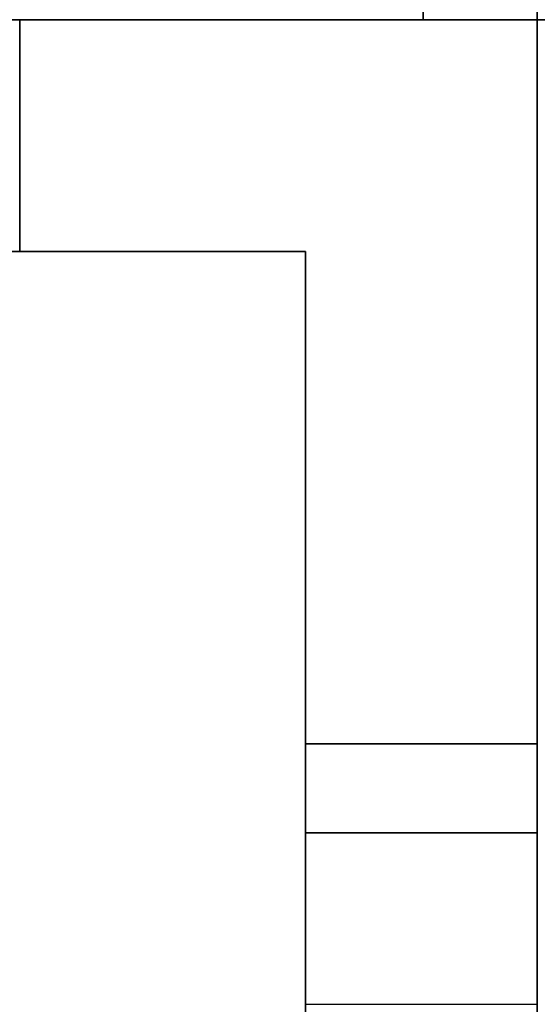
# Model space of a CAD drawing. Header units: millimetres. Extents: x -35 to 33166, y -35 to 31591.
# Tile 28 of 100: x 853 to 1080, y 1323 to 1755. Entities that reach past the tile are written whole.
import ezdxf

# ---------------------------------------------------------------- set-up
doc = ezdxf.new("R2010")
doc.units = ezdxf.units.MM
doc.header["$LTSCALE"] = 25.4
doc.layers.get('0').update_dxf_attribs({"true_color": 0xffffff})
for name, color, linetype, true_color in [('end caps & lintels', 7, 'Continuous', 0xffa500), ('ICF - L1', 7, 'Continuous', 0xb4b464), ('ICF - L2', 7, 'Continuous', 0x64ff64)]:
    doc.layers.add(name, color=color, linetype=linetype, true_color=true_color)

# ---------------------------------------------------------------- blocks, each defined once
blk = doc.blocks.new('Group8182')
for p, q in [((-887.3, -254, 0), (-254, -254, 0)), ((-887.3, -254, 457.2), (-254, -254, 457.2)), ((-254, -254, 0), (-254, -571.55, 0)), ((-254, -254, 457.2), (-254, -254, 0)), ((-254, -254, 457.2), (-254, -571.55, 457.2)), ((-887.3, -355.6, 0), (-355.6, -355.6, 0)), ((-887.3, -355.6, 457.2), (-355.6, -355.6, 457.2)), ((-355.6, -355.6, 0), (-355.6, -571.55, 0)), ((-355.6, -355.6, 457.2), (-355.6, -571.55, 457.2)), ((-355.6, -355.6, 457.2), (-355.6, -355.6, 0)), ((-355.6, -571.55, 0), (-254, -571.55, 0)), ((-254, -571.55, 457.2), (-355.6, -571.55, 457.2)), ((-355.6, -571.55, 457.2), (-355.6, -571.55, 0)), ((-254, -571.55, 0), (-254, -571.55, 457.2))]:
    blk.add_line(p, q)
blk = doc.blocks.new('6XR35_90_C_FC_344suk_MSG')
blk.add_blockref('Group8182', (0, 0))
blk = doc.blocks.new('Group8180')
for p, q in [((-571.55, -101.6, 457.2), (-571.55, 0, 457.2)), ((-571.55, 0, 457.2), (-571.55, 0, 0)), ((-571.55, 0, 0), (-571.55, -101.6, 0)), ((-571.55, 0, 457.2), (0, 0, 457.2)), ((-571.55, 0, 0), (0, 0, 0)), ((-571.55, -101.6, 0), (-571.55, -101.6, 457.2)), ((-571.55, -101.6, 0), (-227.79, -101.6, 0)), ((-571.55, -101.6, 457.2), (-227.79, -101.6, 457.2))]:
    blk.add_line(p, q)
blk = doc.blocks.new('6XR35_90_C_MSG#74')
blk.add_blockref('Group8180', (0, 0))
blk = doc.blocks.new('Group7855')
for p, q in [((0, 0, 457.2), (0, -571.55, 457.2)), ((0, 0, 0), (0, -571.55, 0)), ((-101.6, -571.55, 457.2), (-101.6, -227.96, 457.2)), ((-101.6, -227.96, 0), (-101.6, -571.55, 0)), ((-101.6, -571.55, 0), (0, -571.55, 0)), ((0, -571.55, 457.2), (-101.6, -571.55, 457.2)), ((-101.6, -571.55, 457.2), (-101.6, -571.55, 0)), ((0, -571.55, 0), (0, -571.55, 457.2))]:
    blk.add_line(p, q)
blk = doc.blocks.new('6XR35_90_C_MSG#35')
blk.add_blockref('Group7855', (0, 0))
blk = doc.blocks.new('Group7857')
for p, q in [((-571.55, -355.6, 457.2), (-571.55, -254, 457.2)), ((-571.55, -254, 457.2), (-571.55, -254, 0)), ((-571.55, -254, 0), (-571.55, -355.6, 0)), ((-571.55, -254, 0), (-254, -254, 0)), ((-571.55, -254, 457.2), (-254, -254, 457.2)), ((-254, -480.9, 0), (-254, -254, 0)), ((-254, -254, 457.2), (-254, -254, 0)), ((-254, -254, 457.2), (-254, -480.9, 457.2)), ((-571.55, -355.6, 0), (-571.55, -355.6, 457.2)), ((-355.6, -355.6, 0), (-571.55, -355.6, 0)), ((-571.55, -355.6, 457.2), (-355.6, -355.6, 457.2)), ((-355.6, -355.6, 0), (-355.6, -480.9, 0)), ((-355.6, -480.9, 457.2), (-355.6, -355.6, 457.2)), ((-355.6, -355.6, 457.2), (-355.6, -355.6, 0)), ((-355.6, -480.9, 457.2), (-355.6, -480.9, 0)), ((-254, -480.9, 0), (-355.6, -480.9, 0)), ((-254, -480.9, 457.2), (-355.6, -480.9, 457.2)), ((-254, -480.9, 457.2), (-254, -480.9, 0))]:
    blk.add_line(p, q)
blk = doc.blocks.new('6XR35_90_C_FC_182tsr_MSG')
blk.add_blockref('Group7857', (0, 0))
blk = doc.blocks.new('Group8512')
for p, q in [((-571.55, -355.6, 457.2), (-571.55, -254, 457.2)), ((-571.55, -254, 457.2), (-571.55, -254, 0)), ((-571.55, -254, 0), (-571.55, -355.6, 0)), ((-571.55, -254, 0), (-254, -254, 0)), ((-571.55, -254, 457.2), (-254, -254, 457.2)), ((-254, -480.9, 0), (-254, -254, 0)), ((-254, -254, 457.2), (-254, -254, 0)), ((-254, -254, 457.2), (-254, -480.9, 457.2)), ((-571.55, -355.6, 0), (-571.55, -355.6, 457.2)), ((-571.55, -355.6, 0), (-355.6, -355.6, 0)), ((-571.55, -355.6, 457.2), (-355.6, -355.6, 457.2)), ((-355.6, -355.6, 0), (-355.6, -480.9, 0)), ((-355.6, -480.9, 457.2), (-355.6, -355.6, 457.2)), ((-355.6, -355.6, 457.2), (-355.6, -355.6, 0)), ((-355.6, -480.9, 457.2), (-355.6, -480.9, 0)), ((-254, -480.9, 0), (-355.6, -480.9, 0)), ((-254, -480.9, 457.2), (-355.6, -480.9, 457.2)), ((-254, -480.9, 457.2), (-254, -480.9, 0))]:
    blk.add_line(p, q)
blk = doc.blocks.new('6XR35_90_C_FC_cg99q3_MSG')
blk.add_blockref('Group8512', (0, 0))
blk = doc.blocks.new('Group8682')
for p, q in [((-571.55, -101.6, 457.2), (-571.55, 0, 457.2)), ((-571.55, 0, 457.2), (-571.55, 0, 0)), ((-571.55, 0, 0), (-571.55, -101.6, 0)), ((-571.55, 0, 457.2), (0, 0, 457.2)), ((-571.55, 0, 0), (0, 0, 0)), ((-571.55, -101.6, 0), (-571.55, -101.6, 457.2)), ((-571.55, -101.6, 0), (-227.79, -101.6, 0)), ((-571.55, -101.6, 457.2), (-227.79, -101.6, 457.2))]:
    blk.add_line(p, q)
blk = doc.blocks.new('6XR35_90_C_MSG#139')
blk.add_blockref('Group8682', (0, 0))
blk = doc.blocks.new('Group8684')
for p, q in [((-887.3, -254, 0), (-254, -254, 0)), ((-887.3, -254, 457.2), (-254, -254, 457.2)), ((-254, -254, 0), (-254, -571.55, 0)), ((-254, -254, 457.2), (-254, -254, 0)), ((-254, -254, 457.2), (-254, -571.55, 457.2)), ((-887.3, -355.6, 0), (-355.6, -355.6, 0)), ((-887.3, -355.6, 457.2), (-355.6, -355.6, 457.2)), ((-355.6, -355.6, 0), (-355.6, -571.55, 0)), ((-355.6, -355.6, 457.2), (-355.6, -571.55, 457.2)), ((-355.6, -355.6, 457.2), (-355.6, -355.6, 0)), ((-355.6, -571.55, 0), (-254, -571.55, 0)), ((-254, -571.55, 457.2), (-355.6, -571.55, 457.2)), ((-355.6, -571.55, 457.2), (-355.6, -571.55, 0)), ((-254, -571.55, 0), (-254, -571.55, 457.2))]:
    blk.add_line(p, q)
blk = doc.blocks.new('6XR35_90_C_FC_cfhkf9_MSG')
blk.add_blockref('Group8684', (0, 0))
blk = doc.blocks.new('Group#1521')
for p, q in [((0, 0, 0), (0, -571.55, 0)), ((0, 0, 457.2), (0, -571.55, 457.2)), ((-101.6, -227.96, 0), (-101.6, -571.55, 0)), ((-101.6, -571.55, 457.2), (-101.6, -227.96, 457.2)), ((-101.6, -571.55, 0), (0, -571.55, 0)), ((0, -571.55, 457.2), (-101.6, -571.55, 457.2)), ((-101.6, -571.55, 457.2), (-101.6, -571.55, 0)), ((0, -571.55, 0), (0, -571.55, 457.2))]:
    blk.add_line(p, q)
blk = doc.blocks.new('6XR35_90_C_MSG#175')
blk.add_blockref('Group#1521', (0, 0))
blk = doc.blocks.new('Group#1522')
for p, q in [((-571.55, -355.6, 457.2), (-571.55, -254, 457.2)), ((-571.55, -254, 457.2), (-571.55, -254, 0)), ((-571.55, -254, 0), (-571.55, -355.6, 0)), ((-571.55, -254, 0), (-254, -254, 0)), ((-571.55, -254, 457.2), (-254, -254, 457.2)), ((-254, -480.9, 0), (-254, -254, 0)), ((-254, -254, 457.2), (-254, -254, 0)), ((-254, -254, 457.2), (-254, -480.9, 457.2)), ((-571.55, -355.6, 0), (-571.55, -355.6, 457.2)), ((-571.55, -355.6, 0), (-355.6, -355.6, 0)), ((-571.55, -355.6, 457.2), (-355.6, -355.6, 457.2)), ((-355.6, -480.9, 0), (-355.6, -355.6, 0)), ((-355.6, -355.6, 0), (-355.6, -355.6, 457.2)), ((-355.6, -355.6, 457.2), (-355.6, -480.9, 457.2)), ((-254, -480.9, 0), (-355.6, -480.9, 0)), ((-254, -480.9, 457.2), (-355.6, -480.9, 457.2)), ((-355.6, -480.9, 457.2), (-355.6, -480.9, 0)), ((-254, -480.9, 457.2), (-254, -480.9, 0))]:
    blk.add_line(p, q)
blk = doc.blocks.new('6XR35_90_C_FC_h2mbp3_MSG')
blk.add_blockref('Group#1522', (0, 0))
blk = doc.blocks.new('Group9320')
for p, q in [((-571.55, -101.6, 457.2), (-571.55, 0, 457.2)), ((-571.55, 0, 457.2), (-571.55, 0, 0)), ((-571.55, 0, 0), (-571.55, -101.6, 0)), ((-571.55, 0, 457.2), (0, 0, 457.2)), ((-571.55, 0, 0), (0, 0, 0)), ((-571.55, -101.6, 0), (-571.55, -101.6, 457.2)), ((-571.55, -101.6, 0), (-227.79, -101.6, 0)), ((-571.55, -101.6, 457.2), (-227.79, -101.6, 457.2))]:
    blk.add_line(p, q)
blk = doc.blocks.new('6XR35_90_C_MSG#212')
blk.add_blockref('Group9320', (0, 0))
blk = doc.blocks.new('Group9322')
for p, q in [((-887.3, -254, 0), (-254, -254, 0)), ((-887.3, -254, 457.2), (-254, -254, 457.2)), ((-254, -254, 0), (-254, -571.55, 0)), ((-254, -254, 457.2), (-254, -254, 0)), ((-254, -254, 457.2), (-254, -571.55, 457.2)), ((-887.3, -355.6, 0), (-355.6, -355.6, 0)), ((-887.3, -355.6, 457.2), (-355.6, -355.6, 457.2)), ((-355.6, -355.6, 0), (-355.6, -571.55, 0)), ((-355.6, -355.6, 457.2), (-355.6, -571.55, 457.2)), ((-355.6, -355.6, 457.2), (-355.6, -355.6, 0)), ((-355.6, -571.55, 0), (-254, -571.55, 0)), ((-254, -571.55, 457.2), (-355.6, -571.55, 457.2)), ((-355.6, -571.55, 457.2), (-355.6, -571.55, 0)), ((-254, -571.55, 0), (-254, -571.55, 457.2))]:
    blk.add_line(p, q)
blk = doc.blocks.new('6XR35_90_C_FC_fq9qh7_MSG')
blk.add_blockref('Group9322', (0, 0))
blk = doc.blocks.new('Group#3585')
for p, q in [((-571.55, -355.6, 457.2), (-571.55, -254, 457.2)), ((-571.55, -254, 457.2), (-571.55, -254, 0)), ((-571.55, -254, 0), (-571.55, -355.6, 0)), ((-571.55, -254, 0), (-254, -254, 0)), ((-571.55, -254, 457.2), (-254, -254, 457.2)), ((-254, -480.9, 0), (-254, -254, 0)), ((-254, -254, 457.2), (-254, -254, 0)), ((-254, -254, 457.2), (-254, -480.9, 457.2)), ((-571.55, -355.6, 0), (-571.55, -355.6, 457.2)), ((-355.6, -355.6, 0), (-571.55, -355.6, 0)), ((-571.55, -355.6, 457.2), (-355.6, -355.6, 457.2)), ((-355.6, -355.6, 0), (-355.6, -480.9, 0)), ((-355.6, -480.9, 457.2), (-355.6, -355.6, 457.2)), ((-355.6, -355.6, 457.2), (-355.6, -355.6, 0)), ((-355.6, -480.9, 457.2), (-355.6, -480.9, 0)), ((-254, -480.9, 0), (-355.6, -480.9, 0)), ((-254, -480.9, 457.2), (-355.6, -480.9, 457.2)), ((-254, -480.9, 457.2), (-254, -480.9, 0))]:
    blk.add_line(p, q)
blk = doc.blocks.new('6XR35_90_C_FC_fh8jlg_MSG')
blk.add_blockref('Group#3585', (0, 0))
blk = doc.blocks.new('Group#3584')
for p, q in [((0, 0, 0), (0, -571.55, 0)), ((0, 0, 457.2), (0, -571.55, 457.2)), ((-101.6, -571.55, 457.2), (-101.6, -227.96, 457.2)), ((-101.6, -227.96, 0), (-101.6, -571.55, 0)), ((-101.6, -571.55, 0), (0, -571.55, 0)), ((0, -571.55, 457.2), (-101.6, -571.55, 457.2)), ((-101.6, -571.55, 457.2), (-101.6, -571.55, 0)), ((0, -571.55, 0), (0, -571.55, 457.2))]:
    blk.add_line(p, q)
blk = doc.blocks.new('6XR35_90_C_MSG#245')
blk.add_blockref('Group#3584', (0, 0))
blk = doc.blocks.new('Group#4047')
for p, q in [((-887.3, -254, 0), (-254, -254, 0)), ((-254, -254, 457.2), (-887.3, -254, 457.2)), ((-254, -254, 0), (-254, -571.55, 0)), ((-254, -254, 457.2), (-254, -254, 0)), ((-254, -254, 457.2), (-254, -571.55, 457.2)), ((-887.3, -355.6, 0), (-355.6, -355.6, 0)), ((-887.3, -355.6, 457.2), (-355.6, -355.6, 457.2)), ((-355.6, -571.55, 0), (-355.6, -355.6, 0)), ((-355.6, -355.6, 457.2), (-355.6, -571.55, 457.2)), ((-355.6, -355.6, 457.2), (-355.6, -355.6, 0)), ((-355.6, -571.55, 0), (-254, -571.55, 0)), ((-254, -571.55, 457.2), (-355.6, -571.55, 457.2)), ((-355.6, -571.55, 457.2), (-355.6, -571.55, 0)), ((-254, -571.55, 0), (-254, -571.55, 457.2))]:
    blk.add_line(p, q)
blk = doc.blocks.new('6XR35_90_C_FC_5zh6tw_MSG')
blk.add_blockref('Group#4047', (0, 0))
blk = doc.blocks.new('Group#4045')
for p, q in [((-571.55, 0, 0), (-571.55, -101.6, 0)), ((-571.55, 0, 457.2), (-571.55, 0, 0)), ((-571.55, -101.6, 457.2), (-571.55, 0, 457.2)), ((-571.55, 0, 0), (0, 0, 0)), ((-571.55, 0, 457.2), (0, 0, 457.2)), ((-571.55, -101.56, 250.87), (-571.55, -101.6, 98.33)), ((-571.55, -101.56, 250.87), (-571.55, -101.6, 457.2)), ((-571.55, -101.6, 0), (-571.55, -101.6, 98.33)), ((-571.55, -101.6, 0), (-227.79, -101.6, 0)), ((-571.55, -101.6, 457.2), (-227.79, -101.6, 457.2))]:
    blk.add_line(p, q)
blk = doc.blocks.new('6XR35_90_C_MSG#285')
blk.add_blockref('Group#4045', (0, 0))
blk = doc.blocks.new('Group3573')
at = {"layer": 'ICF - L1'}
for name, p in [('6XR35_90_C_FC_344suk_MSG', (1333.51, 2008.52, 357.2)), ('6XR35_90_C_FC_cfhkf9_MSG', (1333.51, 2008.52, 1271.6)), ('6XR35_90_C_FC_fq9qh7_MSG', (1333.51, 2008.52, 2186)), ('6XR35_90_C_FC_5zh6tw_MSG', (1333.51, 2008.52, 3100.4))]:
    blk.add_blockref(name, p, dxfattribs=at)
at = {"layer": 'ICF - L1', "extrusion": (0, 0, -1), "zscale": -1}
for name, p, rotation in [('6XR35_90_C_FC_182tsr_MSG', (-1333.51, 2008.52, 100), 89.99999999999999), ('6XR35_90_C_FC_cg99q3_MSG', (-1333.51, 2008.52, -814.4), 89.99999999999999), ('6XR35_90_C_FC_h2mbp3_MSG', (-1333.51, 2008.52, -1728.8), 89.99999999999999), ('6XR35_90_C_FC_fh8jlg_MSG', (-1333.51, 2008.52, -2643.2), 89.99999999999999), ('6XR35_90_C_MSG#74', (-977.91, 865.42, -357.2), 270), ('6XR35_90_C_MSG#139', (-977.91, 865.42, -1271.6), 270), ('6XR35_90_C_MSG#212', (-977.91, 865.42, -2186), 270), ('6XR35_90_C_MSG#285', (-977.91, 865.42, -3100.4), 270)]:
    blk.add_blockref(name, p, dxfattribs=dict(at, rotation=rotation))
at = {"layer": 'ICF - L1', "rotation": 180}
for name, p in [('6XR35_90_C_MSG#35', (977.91, 865.42, -100)), ('6XR35_90_C_MSG#35', (977.91, 865.42, 814.4)), ('6XR35_90_C_MSG#175', (977.91, 865.42, 1728.8)), ('6XR35_90_C_MSG#245', (977.91, 865.42, 2643.2))]:
    blk.add_blockref(name, p, dxfattribs=at)
blk = doc.blocks.new('Group#4788')
for p, q in [((0, 0, 457.2), (0, -532.5, 457.2)), ((0, 0, 0), (0, -532.5, 0)), ((-101.6, -532.5, 457.2), (-101.6, -227.96, 457.2)), ((-101.6, -227.96, 0), (-101.6, -532.5, 0)), ((0, -532.5, 457.2), (-101.6, -532.5, 457.2)), ((-101.6, -532.5, 457.2), (-101.6, -532.5, 0)), ((-101.6, -532.5, 0), (0, -532.5, 0)), ((0, -532.5, 457.2), (0, -532.5, 0))]:
    blk.add_line(p, q)
blk = doc.blocks.new('6XR35_90_C#3_FC_1hdshr_MSG')
blk.add_blockref('Group#4788', (0, 0))
blk = doc.blocks.new('Group8613')
for p, q in [((-254, -254, 457.2), (-610.59916, -254, 457.2)), ((-610.59916, -254, 457.2), (-610.59916, -355.6, 457.2)), ((-254, -254), (-610.59916, -254)), ((-610.59916, -254), (-610.59916, -254, 457.2)), ((-610.59916, -355.6), (-610.59916, -254)), ((-254, -480.90074, 457.2), (-254, -254, 457.2)), ((-254, -254, 457.2), (-254, -254)), ((-254, -480.90074), (-254, -254)), ((-610.59916, -355.6, 457.2), (-355.6, -355.6, 457.2)), ((-610.59916, -355.6, 457.2), (-610.59916, -355.6)), ((-610.59916, -355.6), (-355.6, -355.6)), ((-355.6, -355.6, 457.2), (-355.6, -480.90074, 457.2)), ((-355.6, -355.6, 457.2), (-355.6, -355.6)), ((-355.6, -355.6), (-355.6, -480.90074)), ((-355.6, -480.90074, 457.2), (-254, -480.90074, 457.2)), ((-355.6, -480.90074), (-355.6, -480.90074, 457.2)), ((-254, -480.90074), (-355.6, -480.90074)), ((-254, -480.90074, 457.2), (-254, -480.90074))]:
    blk.add_line(p, q)
blk = doc.blocks.new('6XR35_90_C#3_FC_2ymyfl_FC_ftk3oq')
blk.add_blockref('Group8613', (0, 0))
blk = doc.blocks.new('Group#3801')
for p, q in [((0, 0, 0), (0, -532.5, 0)), ((0, 0, 457.2), (0, -532.5, 457.2)), ((-101.6, -227.96, 0), (-101.6, -532.5, 0)), ((-101.6, -532.5, 457.2), (-101.6, -227.96, 457.2)), ((-101.6, -532.5, 0), (0, -532.5, 0)), ((0, -532.5, 457.2), (-101.6, -532.5, 457.2)), ((-101.6, -532.5, 457.2), (-101.6, -532.5, 0)), ((0, -532.5, 457.2), (0, -532.5, 0))]:
    blk.add_line(p, q)
blk = doc.blocks.new('6XR35_90_C#3_FC_mlmx2_MSG')
blk.add_blockref('Group#3801', (0, 0))
blk = doc.blocks.new('Group8091')
for p, q in [((-254, -254, 457.2), (-610.59916, -254, 457.2)), ((-610.59916, -254, 457.2), (-610.59916, -355.6, 457.2)), ((-254, -254), (-610.59916, -254)), ((-610.59916, -254), (-610.59916, -254, 457.2)), ((-610.59916, -355.6), (-610.59916, -254)), ((-254, -480.90074, 457.2), (-254, -254, 457.2)), ((-254, -254, 457.2), (-254, -254)), ((-254, -480.90074), (-254, -254)), ((-610.59916, -355.6, 457.2), (-355.6, -355.6, 457.2)), ((-610.59916, -355.6, 457.2), (-610.59916, -355.6)), ((-610.59916, -355.6), (-355.6, -355.6)), ((-355.6, -355.6, 457.2), (-355.6, -480.90074, 457.2)), ((-355.6, -355.6, 457.2), (-355.6, -355.6)), ((-355.6, -355.6), (-355.6, -480.90074)), ((-355.6, -480.90074, 457.2), (-254, -480.90074, 457.2)), ((-355.6, -480.90074), (-355.6, -480.90074, 457.2)), ((-254, -480.90074), (-355.6, -480.90074)), ((-254, -480.90074, 457.2), (-254, -480.90074))]:
    blk.add_line(p, q)
blk = doc.blocks.new('6XR35_90_C#3_FC_2i5a4l_FC_gl7pxk')
blk.add_blockref('Group8091', (0, 0))
blk = doc.blocks.new('Group8386')
for p, q in [((-254, -254, 457.2), (-887.30074, -254, 457.2)), ((-254, -254), (-887.30074, -254)), ((-254, -685.8, 457.2), (-254, -254, 457.2)), ((-254, -254, 457.2), (-254, -254)), ((-254, -685.8), (-254, -254)), ((-887.30074, -355.6, 457.2), (-355.6, -355.6, 457.2)), ((-887.30074, -355.6), (-355.6, -355.6)), ((-355.6, -355.6, 457.2), (-355.6, -685.8, 457.2)), ((-355.6, -355.6, 457.2), (-355.6, -355.6)), ((-355.6, -355.6), (-355.6, -685.8)), ((-355.6, -685.8, 457.2), (-254, -685.8, 457.2)), ((-355.6, -685.8), (-355.6, -685.8, 457.2)), ((-355.6, -685.8), (-254, -685.8)), ((-254, -685.8, 457.2), (-254, -685.8))]:
    blk.add_line(p, q)
blk = doc.blocks.new('6XR35_90_C#3_FC_7uh0lm')
blk.add_blockref('Group8386', (0, 0))
blk = doc.blocks.new('Group#2506')
for p, q in [((-254, -254, 457.2), (-887.30074, -254, 457.2)), ((-254, -254), (-887.30074, -254)), ((-254, -685.8, 457.2), (-254, -254, 457.2)), ((-254, -254, 457.2), (-254, -254)), ((-254, -685.8), (-254, -254)), ((-887.30074, -355.6, 457.2), (-355.6, -355.6, 457.2)), ((-887.30074, -355.6), (-355.6, -355.6)), ((-355.6, -355.6, 457.2), (-355.6, -685.8, 457.2)), ((-355.6, -355.6, 457.2), (-355.6, -355.6)), ((-355.6, -355.6), (-355.6, -685.8)), ((-355.6, -685.8, 457.2), (-254, -685.8, 457.2)), ((-355.6, -685.8), (-355.6, -685.8, 457.2)), ((-355.6, -685.8), (-254, -685.8)), ((-254, -685.8, 457.2), (-254, -685.8))]:
    blk.add_line(p, q)
blk = doc.blocks.new('6XR35_90_C#3_FC_dhg9op')
blk.add_blockref('Group#2506', (0, 0))
blk = doc.blocks.new('Group10012')
for p, q in [((0, 0, 0), (0, -532.5, 0)), ((0, 0, 457.2), (0, -532.5, 457.2)), ((-101.6, -227.96, 0), (-101.6, -532.5, 0)), ((-101.6, -532.5, 457.2), (-101.6, -227.96, 457.2)), ((-101.6, -532.5, 0), (0, -532.5, 0)), ((-101.6, -532.5, 457.2), (-101.6, -532.5, 0)), ((0, -532.5, 457.2), (-101.6, -532.5, 457.2)), ((0, -532.5, 457.2), (0, -532.5, 0))]:
    blk.add_line(p, q)
blk = doc.blocks.new('6XR35_90_C#3_FC_ei03fy_MSG')
blk.add_blockref('Group10012', (0, 0))
blk = doc.blocks.new('Group8694')
for p, q in [((-254, -254, 457.2), (-610.59916, -254, 457.2)), ((-610.59916, -254, 457.2), (-610.59916, -355.6, 457.2)), ((-254, -254), (-610.59916, -254)), ((-610.59916, -254), (-610.59916, -254, 457.2)), ((-610.59916, -355.6), (-610.59916, -254)), ((-254, -480.90074, 457.2), (-254, -254, 457.2)), ((-254, -254, 457.2), (-254, -254)), ((-254, -480.90074), (-254, -254)), ((-610.59916, -355.6, 457.2), (-355.6, -355.6, 457.2)), ((-610.59916, -355.6, 457.2), (-610.59916, -355.6)), ((-610.59916, -355.6), (-355.6, -355.6)), ((-355.6, -355.6, 457.2), (-355.6, -480.90074, 457.2)), ((-355.6, -355.6, 457.2), (-355.6, -355.6)), ((-355.6, -355.6), (-355.6, -480.90074)), ((-355.6, -480.90074, 457.2), (-254, -480.90074, 457.2)), ((-355.6, -480.90074), (-355.6, -480.90074, 457.2)), ((-254, -480.90074), (-355.6, -480.90074)), ((-254, -480.90074, 457.2), (-254, -480.90074))]:
    blk.add_line(p, q)
blk = doc.blocks.new('6XR35_90_C#3_FC_fhmvgp_FC_7klerj')
blk.add_blockref('Group8694', (0, 0))
blk = doc.blocks.new('Group#2562')
for p, q in [((-254, -254, 457.2), (-887.30074, -254, 457.2)), ((-254, -254), (-887.30074, -254)), ((-254, -685.8, 457.2), (-254, -254, 457.2)), ((-254, -254, 457.2), (-254, -254)), ((-254, -685.8), (-254, -254)), ((-887.30074, -355.6, 457.2), (-355.6, -355.6, 457.2)), ((-887.30074, -355.6), (-355.6, -355.6)), ((-355.6, -355.6, 457.2), (-355.6, -685.8, 457.2)), ((-355.6, -355.6, 457.2), (-355.6, -355.6)), ((-355.6, -355.6), (-355.6, -685.8)), ((-355.6, -685.8, 457.2), (-254, -685.8, 457.2)), ((-355.6, -685.8), (-355.6, -685.8, 457.2)), ((-355.6, -685.8), (-254, -685.8)), ((-254, -685.8, 457.2), (-254, -685.8))]:
    blk.add_line(p, q)
blk = doc.blocks.new('6XR35_90_C#3_FC_8t9hml')
blk.add_blockref('Group#2562', (0, 0))
blk = doc.blocks.new('Group10467')
for p, q in [((0, 0, 124.2), (-887.2, 0, 124.2)), ((-887.2, 0, 124.2), (-887.2, -101.6, 124.2)), ((-887.2, 0, 0), (-887.2, -101.6, 0)), ((-887.2, 0, 124.2), (-887.2, 0, 0)), ((-887.2, 0, 0), (0, 0, 0)), ((-887.2, -101.6, 124.2), (-227.79, -101.6, 124.2)), ((-887.2, -101.6, 124.2), (-887.2, -101.6, 0)), ((-887.2, -101.6, 0), (-227.79, -101.6, 0))]:
    blk.add_line(p, q)
blk = doc.blocks.new('6XR35_90_C#3_FC_9tgy21_MSG')
blk.add_blockref('Group10467', (0, 0))
blk = doc.blocks.new('Group10460')
for p, q in [((-254, -254, 124.2), (-610.6, -254, 124.2)), ((-610.6, -254, 124.2), (-610.6, -355.6, 124.2)), ((-610.6, -355.6, 0), (-610.6, -254, 0)), ((-610.6, -254, 0), (-254, -254, 0)), ((-610.6, -254, 124.2), (-610.6, -254, 0)), ((-254, -480.9, 124.2), (-254, -254, 124.2)), ((-254, -254, 0), (-254, -480.9, 0)), ((-254, -254, 0), (-254, -254, 124.2)), ((-610.6, -355.6, 124.2), (-355.6, -355.6, 124.2)), ((-355.6, -355.6, 0), (-610.6, -355.6, 0)), ((-610.6, -355.6, 0), (-610.6, -355.6, 124.2)), ((-355.6, -355.6, 124.2), (-355.6, -480.9, 124.2)), ((-355.6, -355.6, 124.2), (-355.6, -355.6, 0)), ((-355.6, -355.6, 0), (-355.6, -480.9, 0)), ((-355.6, -480.9, 124.2), (-254, -480.9, 124.2)), ((-355.6, -480.9, 0), (-355.6, -480.9, 124.2)), ((-254, -480.9, 0), (-355.6, -480.9, 0)), ((-254, -480.9, 0), (-254, -480.9, 124.2))]:
    blk.add_line(p, q)
blk = doc.blocks.new('6XR35_90_C#3_FC_1oh1as_FC_3t0mqv_MSG')
blk.add_blockref('Group10460', (0, 0))
blk = doc.blocks.new('Group10455')
for p, q in [((0, 0, 0), (0, -532.5, 0)), ((-101.6, -227.96, 0), (-101.6, -532.5, 0)), ((-101.6, -353.18, 124.2), (-101.6, -532.5, 124.2)), ((0, -532.5, 124.2), (0, -353.18, 124.2)), ((-101.6, -532.5, 124.2), (0, -532.5, 124.2)), ((-101.6, -532.5, 0), (-101.6, -532.5, 124.2)), ((-101.6, -532.5, 0), (0, -532.5, 0)), ((0, -532.5, 0), (0, -532.5, 124.2))]:
    blk.add_line(p, q)
blk = doc.blocks.new('6XR35_90_C#3_FC_avu7r8_MSG')
blk.add_blockref('Group10455', (0, 0))
blk = doc.blocks.new('Group3664')
at = {"layer": 'ICF - L2', "rotation": 180}
for name, p in [('6XR35_90_C#3_FC_9tgy21_MSG', (-34.59, 1652.92, 6300.8)), ('6XR35_90_C#3_FC_1hdshr_MSG', (977.91, 865.42, 4472)), ('6XR35_90_C#3_FC_mlmx2_MSG', (977.91, 865.42, 3557.6)), ('6XR35_90_C#3_FC_ei03fy_MSG', (977.91, 865.42, 5386.4)), ('6XR35_90_C#3_FC_avu7r8_MSG', (977.91, 865.42, 6300.8))]:
    blk.add_blockref(name, p, dxfattribs=at)
at = {"layer": 'ICF - L2'}
for name, p in [('6XR35_90_C#3_FC_7uh0lm', (1333.51, 2008.52, 4014.8)), ('6XR35_90_C#3_FC_dhg9op', (1333.51, 2008.52, 4929.2)), ('6XR35_90_C#3_FC_8t9hml', (1333.51, 2008.52, 5843.6))]:
    blk.add_blockref(name, p, dxfattribs=at)
at = {"layer": 'ICF - L2', "extrusion": (0, 0, -1), "zscale": -1, "rotation": 89.99999999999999}
for name, p in [('6XR35_90_C#3_FC_2ymyfl_FC_ftk3oq', (-1333.51, 2008.52, -4472)), ('6XR35_90_C#3_FC_2i5a4l_FC_gl7pxk', (-1333.51, 2008.52, -3557.6)), ('6XR35_90_C#3_FC_fhmvgp_FC_7klerj', (-1333.51, 2008.52, -5386.4)), ('6XR35_90_C#3_FC_1oh1as_FC_3t0mqv_MSG', (-1333.51, 2008.52, -6300.8))]:
    blk.add_blockref(name, p, dxfattribs=at)
blk = doc.blocks.new('Group5131')
for p, q in [((1029.5, 1906.92, 3200), (1333.5, 1906.92, 3200)), ((1333.5, 1906.92, 3137), (1029.5, 1906.92, 3137)), ((1029.5, 1906.92, 3137), (1029.5, 1906.92, 3200)), ((1029.5, 1906.92, 3200), (1029.5, 1754.52, 3200)), ((1029.5, 1754.52, 3137), (1029.5, 1906.92, 3137)), ((1333.5, 1906.92, 3200), (1333.5, 1906.92, 3137)), ((1333.5, 1754.52, 3200), (1333.5, 1906.92, 3200)), ((1333.5, 1754.52, 3137), (1333.5, 1906.92, 3137)), ((1029.5, 1754.52, 3200), (1333.5, 1754.52, 3200)), ((1029.5, 1754.52, 3137), (1029.5, 1754.52, 3200)), ((1333.5, 1754.52, 3137), (1029.5, 1754.52, 3137)), ((1333.5, 1754.52, 3200), (1333.5, 1754.52, 3137))]:
    blk.add_line(p, q)
blk = doc.blocks.new('Group5132')
for p, q in [((1333.5, 1906.92, 3350), (1029.5, 1906.92, 3350)), ((1029.5, 1906.92, 3350), (1029.5, 1906.92, 3413)), ((1029.5, 1906.92, 3413), (1333.5, 1906.92, 3413)), ((1029.5, 1754.52, 3350), (1029.5, 1906.92, 3350)), ((1029.5, 1754.52, 3413), (1029.5, 1906.92, 3413)), ((1333.5, 1906.92, 3413), (1333.5, 1906.92, 3350)), ((1333.5, 1906.92, 3350), (1333.5, 1754.52, 3350)), ((1333.5, 1754.52, 3413), (1333.5, 1906.92, 3413)), ((1333.5, 1754.52, 3350), (1029.5, 1754.52, 3350)), ((1029.5, 1754.52, 3413), (1333.5, 1754.52, 3413)), ((1029.5, 1754.52, 3350), (1029.5, 1754.52, 3413)), ((1333.5, 1754.52, 3413), (1333.5, 1754.52, 3350))]:
    blk.add_line(p, q)
blk = doc.blocks.new('Group5133')
for p, q in [((1079.5, 1906.92, 3200), (1029.5, 1906.92, 3200)), ((1029.5, 1906.92, 3200), (1029.5, 1906.92, 3350)), ((1029.5, 1906.92, 3350), (1079.5, 1906.92, 3350)), ((1029.5, 1754.52, 3200), (1029.5, 1906.92, 3200)), ((1029.5, 1754.52, 3350), (1029.5, 1906.92, 3350)), ((1079.5, 1906.92, 3350), (1079.5, 1906.92, 3200)), ((1079.5, 1754.52, 3200), (1079.5, 1906.92, 3200)), ((1079.5, 1906.92, 3350), (1079.5, 1754.52, 3350)), ((1029.5, 1754.52, 3350), (1079.5, 1754.52, 3350)), ((1029.5, 1754.52, 3200), (1029.5, 1754.52, 3350)), ((1079.5, 1754.52, 3200), (1029.5, 1754.52, 3200)), ((1079.5, 1754.52, 3350), (1079.5, 1754.52, 3200))]:
    blk.add_line(p, q)

msp = doc.modelspace()

# ---------------------------------------------------------------- block references
for name in ['Group3573', 'Group3664']:
    msp.add_blockref(name, (0, 0))
at = {"layer": 'end caps & lintels', "color": 131, "true_color": 0x99ffff}
for name in ['Group5131', 'Group5132', 'Group5133']:
    msp.add_blockref(name, (0, 0), dxfattribs=at)

doc.saveas('drawing.dxf')
